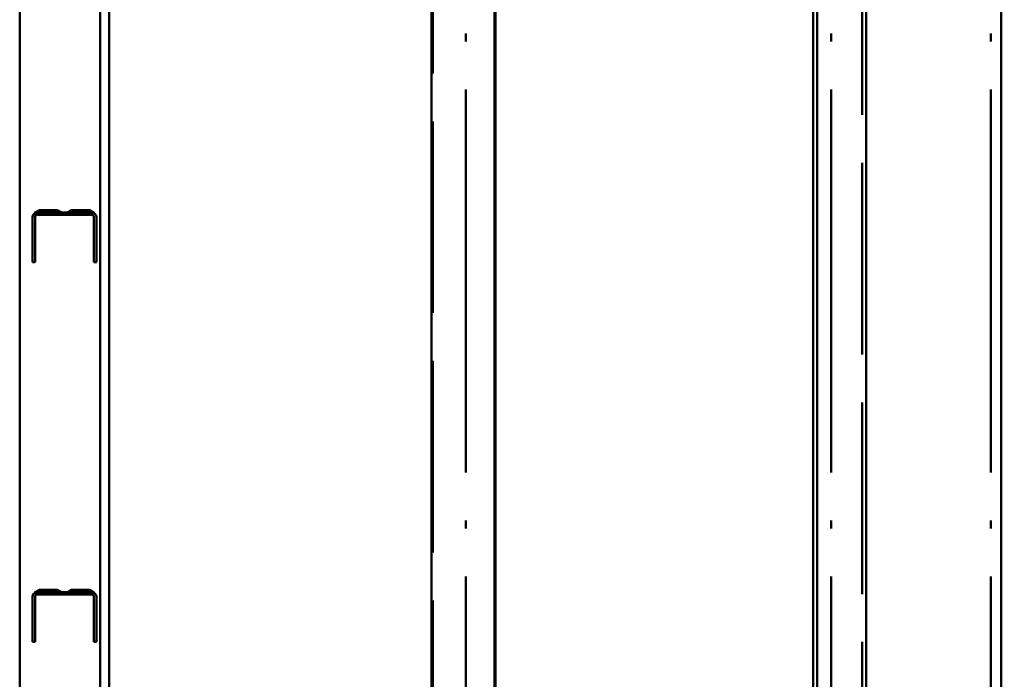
# Paper-space layout 'Layout1' of a CAD drawing. Extents: x -2 to 1033, y -36 to 596.
# Tile 57 of 256: x 287 to 302, y 229 to 239. Entities that reach past the tile are written whole.
import ezdxf

# ---------------------------------------------------------------- set-up
doc = ezdxf.new("R2010")
doc.units = 0
doc.linetypes.add('ACAD_ISO02W100', pattern=[15, 12, -3])
doc.linetypes.add('ACAD_ISO04W100', pattern=[30.5, 24, -3, 0.5, -3])
doc.layers.get('0').update_dxf_attribs({"linetype": 'CONTINUOUS'})
doc.layers.get('DEFPOINTS').update_dxf_attribs({"color": 132, "linetype": 'CONTINUOUS'})
for name, color, linetype, lineweight in [('SS_KOTY', 3, 'CONTINUOUS', 25), ('SS_ZEBRIK KOŠ', 75, 'CONTINUOUS', 50), ('SS_ZEBRIKY', 24, 'CONTINUOUS', 50)]:
    doc.layers.add(name, color=color, linetype=linetype, lineweight=lineweight)
doc.styles.add('ROMANS', font='romans.shx', dxfattribs={"width": 0.8})
doc.dimstyles.new('A-1_(2.5)_50AS', dxfattribs={"dimtxt": 2.5, "dimasz": 2, "dimexe": 1, "dimexo": 2, "dimgap": 0, "dimtad": 0, "dimdec": 1, "dimlfac": 50, "dimrnd": 1, "dimtxsty": 'ROMANS', "dimblk1": 'OBLIQUE', "dimblk2": 'OBLIQUE', "dimsah": 1, "dimcen": 2, "dimclrd": 256, "dimclre": 256, "dimclrt": 256, "dimadec": 1, "dimazin": 2, "dimtfac": 0.714286, "dimtdec": 1, "dimtmove": 0, "dimatfit": 3, "dimldrblk": 'OPEN', "dimfxl": 1, "dimtvp": 1.142857, "dimtfill": 1, "dimtolj": 1, "dimlwd": -1, "dimlwe": -1, "dimarcsym": 0})

# ---------------------------------------------------------------- blocks, each defined once
blk = doc.blocks.new('_Oblique')
at = {"color": 0, "linetype": 'ByBlock', "lineweight": -2}
blk.add_line((-0.5, -0.5), (0.5, 0.5), dxfattribs=at)
blk = doc.blocks.new('*D16')
at = {"layer": 'DEFPOINTS', "color": 0, "transparency": 16777216}
for p in [(288.614, 258.993), (288.614, 174.993), (329.957, 174.993)]:
    blk.add_point(p, dxfattribs=at)
at = {"layer": 'SS_KOTY', "transparency": 16777216}
for p, q in [((290.614, 258.993), (330.957, 258.993)), ((329.957, 258.993), (329.957, 174.993)), ((290.614, 174.993), (330.957, 174.993))]:
    blk.add_line(p, q, dxfattribs=at)
at = {"layer": 'SS_KOTY', "transparency": 16777216, "xscale": 2, "yscale": 2, "zscale": 2}
for p, rotation in [((329.957, 258.993), 90), ((329.957, 174.993), 270)]:
    blk.add_blockref('_Oblique', p, dxfattribs=dict(at, rotation=rotation))
at = {"layer": 'SS_KOTY', "transparency": 16777216, "insert": (327.1, 216.993), "char_height": 2.5, "attachment_point": 5, "rotation": 90, "style": 'ROMANS', "bg_fill": 3, "box_fill_scale": 1.1, "bg_fill_color": 256, "bg_fill_true_color": 13158600, "bg_fill_transparency": 0}
blk.add_mtext('\\A1;4200', dxfattribs=at)
blk = doc.blocks.new('_OPEN')
at = {"color": 0, "linetype": 'ByBlock'}
for p, q in [((-1, 0.1667), (0, 0)), ((0, 0), (-1, -0.1667)), ((0, 0), (-1, 0))]:
    blk.add_line(p, q, dxfattribs=at)

psp = doc.layouts.get("Layout1")

# ---------------------------------------------------------------- linework, layer by layer
at = {"layer": 'SS_ZEBRIKY', "color": 1, "linetype": 'Continuous', "ltscale": 0.25}
for p, q in [((288.0745, 112.993), (288.0745, 259.5295)), ((288.2145, 112.993), (288.2145, 259.5295)), ((286.8145, 175.693), (286.8145, 257.593))]:
    psp.add_line(p, q, dxfattribs=at)
at = {"layer": 'SS_ZEBRIKY', "color": 7, "linetype": 'ACAD_ISO04W100', "ltscale": 0.25}
psp.add_line((288.2145, 259.593), (288.2145, 112.993), dxfattribs=at)
psp.add_line((288.2145, 259.593), (288.2145, 112.993), dxfattribs=at)
at = {"layer": 'SS_ZEBRIKY', "color": 3, "linetype": 'ACAD_ISO02W100', "ltscale": 0.25}
for p, q in [((287.0239, 235.782), (287.0145, 235.747)), ((287.0495, 235.8076), (287.0239, 235.782)), ((287.0492, 235.8075), (287.0239, 235.782)), ((287.1266, 235.8528), (287.0482, 235.8128)), ((287.0482, 235.8128), (287.0492, 235.8075)), ((287.0482, 235.8128), (287.0605, 235.8128)), ((287.0492, 235.8075), (287.0605, 235.8128)), ((287.0495, 235.8076), (287.0492, 235.8075)), ((287.0845, 235.817), (287.0495, 235.8076)), ((287.0495, 235.8076), (287.0736, 235.8161)), ((287.0605, 235.8128), (287.0495, 235.8076)), ((287.1451, 235.8528), (287.0605, 235.8128)), ((287.0605, 235.8128), (287.1266, 235.8528)), ((287.0605, 235.8128), (287.0736, 235.8161)), ((287.0845, 235.777), (287.0645, 235.7694)), ((287.0667, 235.777), (287.0645, 235.7694)), ((287.1606, 235.817), (287.0667, 235.777)), ((287.1445, 235.817), (287.0667, 235.777)), ((287.0667, 235.777), (287.0845, 235.777)), ((287.0667, 235.7702), (287.0845, 235.777)), ((287.0845, 235.777), (287.0695, 235.773)), ((287.0736, 235.8161), (287.1451, 235.8528)), ((287.1266, 235.8528), (287.0736, 235.8161)), ((287.0736, 235.8161), (287.1304, 235.8452)), ((287.0845, 235.817), (287.0736, 235.8161)), ((287.0845, 235.817), (287.1955, 235.8528)), ((287.0845, 235.817), (287.1451, 235.8528)), ((287.0845, 235.817), (287.1308, 235.8444)), ((287.0845, 235.817), (287.1362, 235.8336)), ((287.555, 235.817), (287.0845, 235.817)), ((287.1606, 235.817), (287.0845, 235.777)), ((287.0845, 235.777), (287.5645, 235.777)), ((287.1266, 235.8528), (287.1445, 235.817)), ((287.1451, 235.8528), (287.1266, 235.8528)), ((287.1304, 235.8452), (287.1451, 235.8528)), ((287.1308, 235.8444), (287.1451, 235.8528)), ((287.1362, 235.8336), (287.1955, 235.8528)), ((287.1451, 235.8528), (287.1606, 235.817)), ((287.1955, 235.8528), (287.1451, 235.8528)), ((287.1466, 235.777), (287.2045, 235.817)), ((287.1606, 235.817), (287.1466, 235.777)), ((287.161, 235.817), (287.2645, 235.8528)), ((287.161, 235.817), (287.1955, 235.8528)), ((287.1618, 235.817), (287.2645, 235.8528)), ((287.1618, 235.817), (287.1955, 235.8528)), ((287.2045, 235.817), (287.1955, 235.8528)), ((287.2645, 235.8528), (287.1955, 235.8528)), ((287.2363, 235.777), (287.2045, 235.817)), ((287.2363, 235.777), (287.2645, 235.817)), ((287.2665, 235.817), (287.2645, 235.8528)), ((287.2645, 235.8528), (287.3689, 235.817)), ((287.3334, 235.8528), (287.2645, 235.8528)), ((287.2645, 235.817), (287.2645, 235.8528)), ((287.3327, 235.777), (287.2645, 235.817)), ((287.2665, 235.817), (287.3334, 235.8528)), ((287.3245, 235.817), (287.3334, 235.8528)), ((287.3327, 235.777), (287.3245, 235.817)), ((287.413, 235.777), (287.3245, 235.817)), ((287.3689, 235.817), (287.3334, 235.8528)), ((287.3707, 235.817), (287.3334, 235.8528)), ((287.3929, 235.8338), (287.3334, 235.8528)), ((287.4455, 235.817), (287.3334, 235.8528)), ((287.3839, 235.8528), (287.3334, 235.8528)), ((287.3684, 235.817), (287.3839, 235.8528)), ((287.413, 235.777), (287.3684, 235.817)), ((287.4585, 235.777), (287.3684, 235.817)), ((287.3707, 235.817), (287.3839, 235.8528)), ((287.4455, 235.817), (287.3839, 235.8528)), ((287.3982, 235.8445), (287.3839, 235.8528)), ((287.4465, 235.817), (287.3839, 235.8528)), ((287.3839, 235.8528), (287.4739, 235.817)), ((287.3839, 235.8528), (287.3993, 235.8466)), ((287.4024, 235.8528), (287.3839, 235.8528)), ((287.3845, 235.817), (287.4024, 235.8528)), ((287.4585, 235.777), (287.3845, 235.817)), ((287.4455, 235.817), (287.3929, 235.8338)), ((287.4455, 235.817), (287.3982, 235.8445)), ((287.3993, 235.8466), (287.4739, 235.817)), ((287.4465, 235.817), (287.4024, 235.8528)), ((287.4739, 235.817), (287.4024, 235.8528)), ((287.555, 235.817), (287.6374, 235.8528)), ((287.555, 235.817), (287.6338, 235.8528)), ((287.6266, 235.8528), (287.555, 235.817)), ((287.6266, 235.8528), (287.555, 235.817)), ((287.6266, 235.8528), (287.555, 235.817)), ((287.6267, 235.8526), (287.555, 235.817)), ((287.555, 235.817), (287.6275, 235.851)), ((287.555, 235.817), (287.6297, 235.8466)), ((287.555, 235.817), (287.6297, 235.8466)), ((287.5828, 235.817), (287.555, 235.817)), ((287.5645, 235.777), (287.6445, 235.817)), ((287.5645, 235.777), (287.5843, 235.777)), ((287.566, 235.817), (287.6248, 235.8517)), ((287.566, 235.817), (287.63, 235.846)), ((287.6606, 235.817), (287.5704, 235.777)), ((287.6445, 235.817), (287.5704, 235.777)), ((287.6613, 235.8528), (287.5824, 235.817)), ((287.5824, 235.817), (287.6451, 235.8528)), ((287.6446, 235.8528), (287.5824, 235.817)), ((287.6374, 235.8528), (287.5824, 235.817)), ((287.6266, 235.8528), (287.5824, 235.817)), ((287.5828, 235.817), (287.6548, 235.8528)), ((287.5828, 235.817), (287.6338, 235.8528)), ((287.6445, 235.817), (287.5828, 235.817)), ((287.5834, 235.817), (287.6955, 235.8528)), ((287.5834, 235.817), (287.6453, 235.8528)), ((287.6278, 235.8503), (287.5834, 235.817)), ((287.5834, 235.817), (287.6308, 235.8445)), ((287.5834, 235.817), (287.6308, 235.8445)), ((287.6308, 235.8444), (287.5834, 235.817)), ((287.6315, 235.843), (287.5834, 235.817)), ((287.5834, 235.817), (287.635, 235.836)), ((287.5834, 235.817), (287.6361, 235.8338)), ((287.5843, 235.777), (287.6606, 235.817)), ((287.5843, 235.777), (287.6445, 235.817)), ((287.5843, 235.777), (287.6397, 235.777)), ((287.5979, 235.817), (287.6317, 235.8426)), ((287.6373, 235.8314), (287.5979, 235.817)), ((287.616, 235.777), (287.7045, 235.817)), ((287.6606, 235.817), (287.616, 235.777)), ((287.6248, 235.8517), (287.6266, 235.8528)), ((287.6266, 235.8528), (287.6445, 235.817)), ((287.6445, 235.817), (287.6266, 235.8528)), ((287.6606, 235.817), (287.6266, 235.8528)), ((287.6338, 235.8528), (287.6266, 235.8528)), ((287.6269, 235.8528), (287.6267, 235.8526)), ((287.6269, 235.8528), (287.6445, 235.817)), ((287.6275, 235.851), (287.6312, 235.8528)), ((287.6312, 235.8528), (287.6278, 235.8503)), ((287.6297, 235.8466), (287.6299, 235.8467)), ((287.6299, 235.8467), (287.6451, 235.8528)), ((287.63, 235.846), (287.6302, 235.8461)), ((287.6302, 235.8461), (287.6451, 235.8528)), ((287.6453, 235.8528), (287.6308, 235.8444)), ((287.6308, 235.8445), (287.631, 235.8446)), ((287.631, 235.8446), (287.6451, 235.8528)), ((287.6445, 235.817), (287.6312, 235.8528)), ((287.6312, 235.8528), (287.6606, 235.817)), ((287.6496, 235.8528), (287.6315, 235.843)), ((287.6317, 235.8426), (287.6319, 235.8427)), ((287.6319, 235.8427), (287.6451, 235.8528)), ((287.6445, 235.817), (287.6338, 235.8528)), ((287.6606, 235.817), (287.6338, 235.8528)), ((287.6548, 235.8528), (287.6338, 235.8528)), ((287.635, 235.836), (287.6804, 235.8528)), ((287.6445, 235.817), (287.6374, 235.8528)), ((287.6606, 235.817), (287.6374, 235.8528)), ((287.6955, 235.8528), (287.6374, 235.8315)), ((287.6397, 235.777), (287.7045, 235.817)), ((287.6397, 235.777), (287.6606, 235.817)), ((287.6397, 235.777), (287.7198, 235.777)), ((287.6446, 235.8528), (287.6445, 235.817)), ((287.6606, 235.817), (287.6445, 235.817)), ((287.6446, 235.8528), (287.6606, 235.817)), ((287.6583, 235.817), (287.6451, 235.8528)), ((287.6606, 235.817), (287.6451, 235.8528)), ((287.6606, 235.817), (287.6453, 235.8528)), ((287.7045, 235.817), (287.6453, 235.8528)), ((287.6473, 235.817), (287.6955, 235.8528)), ((287.6606, 235.817), (287.6496, 235.8528)), ((287.6588, 235.817), (287.6548, 235.8528)), ((287.6606, 235.817), (287.6548, 235.8528)), ((287.7045, 235.817), (287.6548, 235.8528)), ((287.6873, 235.8528), (287.6548, 235.8528)), ((287.6583, 235.817), (287.7386, 235.8528)), ((287.6583, 235.817), (287.6963, 235.8528)), ((287.6583, 235.817), (287.6955, 235.8528)), ((287.6583, 235.817), (287.6946, 235.8528)), ((287.6583, 235.817), (287.6613, 235.8528)), ((287.6588, 235.817), (287.7279, 235.8528)), ((287.6588, 235.817), (287.6873, 235.8528)), ((287.7645, 235.8528), (287.6601, 235.817)), ((287.6601, 235.817), (287.7201, 235.8528)), ((287.6601, 235.817), (287.6957, 235.8528)), ((287.6601, 235.817), (287.6955, 235.8528)), ((287.6601, 235.817), (287.6804, 235.8528)), ((287.6946, 235.8528), (287.6606, 235.817)), ((287.6606, 235.817), (287.6804, 235.8528)), ((287.6606, 235.817), (287.6613, 235.8528)), ((287.7045, 235.817), (287.6606, 235.817)), ((287.6613, 235.8528), (287.7045, 235.817)), ((287.7045, 235.817), (287.6804, 235.8528)), ((287.7045, 235.817), (287.6873, 235.8528)), ((287.7279, 235.8528), (287.6873, 235.8528)), ((287.7045, 235.817), (287.6946, 235.8528)), ((287.7045, 235.817), (287.6955, 235.8528)), ((287.709, 235.817), (287.6955, 235.8528)), ((287.7624, 235.817), (287.6955, 235.8528)), ((287.7045, 235.817), (287.6957, 235.8528)), ((287.7645, 235.817), (287.6957, 235.8528)), ((287.7045, 235.817), (287.6963, 235.8528)), ((287.6963, 235.777), (287.7645, 235.817)), ((287.6963, 235.777), (287.7045, 235.817)), ((287.7045, 235.817), (287.7631, 235.8528)), ((287.7045, 235.817), (287.7386, 235.8528)), ((287.7045, 235.817), (287.7279, 235.8528)), ((287.7045, 235.817), (287.7201, 235.8528)), ((287.7198, 235.777), (287.7045, 235.817)), ((287.7645, 235.817), (287.7045, 235.817)), ((287.7645, 235.8528), (287.709, 235.817)), ((287.7198, 235.777), (287.7645, 235.817)), ((287.7198, 235.777), (287.8087, 235.777)), ((287.7645, 235.817), (287.7201, 235.8528)), ((287.7628, 235.817), (287.7279, 235.8528)), ((287.7645, 235.817), (287.7279, 235.8528)), ((287.7724, 235.8528), (287.7279, 235.8528)), ((287.7624, 235.817), (287.7386, 235.8528)), ((287.7645, 235.817), (287.7386, 235.8528)), ((287.7836, 235.8528), (287.7624, 235.817)), ((287.7624, 235.817), (287.7645, 235.8528)), ((287.7624, 235.817), (287.7631, 235.8528)), ((287.7628, 235.817), (287.816, 235.8528)), ((287.7628, 235.817), (287.7724, 235.8528)), ((287.7645, 235.817), (287.7631, 235.8528)), ((287.7765, 235.817), (287.7645, 235.8528)), ((287.8427, 235.817), (287.7645, 235.8528)), ((287.8671, 235.817), (287.7645, 235.8528)), ((287.868, 235.817), (287.7645, 235.8528)), ((287.7645, 235.817), (287.8326, 235.8528)), ((287.7645, 235.817), (287.8321, 235.8528)), ((287.7645, 235.817), (287.816, 235.8528)), ((287.7645, 235.817), (287.7836, 235.8528)), ((287.7645, 235.817), (287.7724, 235.8528)), ((287.7645, 235.817), (287.7645, 235.8528)), ((287.7927, 235.777), (287.7645, 235.817)), ((287.8087, 235.777), (287.7645, 235.817)), ((287.8245, 235.817), (287.7645, 235.817)), ((287.816, 235.8528), (287.7724, 235.8528)), ((287.7836, 235.8528), (287.8245, 235.817)), ((287.8671, 235.817), (287.7836, 235.8528)), ((287.7927, 235.777), (287.8245, 235.817)), ((287.8087, 235.777), (287.8245, 235.817)), ((287.8087, 235.777), (287.8889, 235.777)), ((287.8245, 235.817), (287.816, 235.8528)), ((287.8673, 235.817), (287.816, 235.8528)), ((287.8542, 235.8528), (287.816, 235.8528)), ((287.8245, 235.817), (287.883, 235.8528)), ((287.8245, 235.817), (287.8629, 235.8528)), ((287.8245, 235.817), (287.8542, 235.8528)), ((287.8245, 235.817), (287.8334, 235.8528)), ((287.8245, 235.817), (287.8326, 235.8528)), ((287.8245, 235.817), (287.8321, 235.8528)), ((287.8245, 235.817), (287.8266, 235.8528)), ((287.8824, 235.777), (287.8245, 235.817)), ((287.8889, 235.777), (287.8245, 235.817)), ((287.8684, 235.817), (287.8245, 235.817)), ((287.8671, 235.817), (287.8266, 235.8528)), ((287.8671, 235.817), (287.8321, 235.8528)), ((287.868, 235.817), (287.8326, 235.8528)), ((287.8427, 235.817), (287.8334, 235.8528)), ((287.8671, 235.817), (287.8334, 235.8528)), ((287.868, 235.817), (287.8334, 235.8528)), ((287.8878, 235.8239), (287.8334, 235.8528)), ((287.9445, 235.817), (287.8334, 235.8528)), ((287.8924, 235.8338), (287.8334, 235.8528)), ((287.8673, 235.817), (287.8542, 235.8528)), ((287.8684, 235.817), (287.8542, 235.8528)), ((287.9445, 235.817), (287.8542, 235.8528)), ((287.883, 235.8528), (287.8542, 235.8528)), ((287.8671, 235.817), (287.8629, 235.8528)), ((287.8629, 235.8528), (287.8684, 235.817)), ((287.9445, 235.817), (287.8629, 235.8528)), ((287.8684, 235.817), (287.9014, 235.8528)), ((287.8994, 235.8528), (287.8684, 235.817)), ((287.8974, 235.8528), (287.8684, 235.817)), ((287.8684, 235.817), (287.8888, 235.8528)), ((287.8684, 235.817), (287.8839, 235.8528)), ((287.8684, 235.817), (287.883, 235.8528)), ((287.8824, 235.777), (287.8684, 235.817)), ((287.8684, 235.817), (287.8889, 235.777)), ((287.9445, 235.777), (287.8684, 235.817)), ((287.9555, 235.777), (287.8684, 235.817)), ((287.9622, 235.777), (287.8684, 235.817)), ((287.8845, 235.817), (287.8684, 235.817)), ((287.898, 235.844), (287.883, 235.8528)), ((287.9445, 235.817), (287.883, 235.8528)), ((287.883, 235.8528), (287.9554, 235.8161)), ((287.8985, 235.8449), (287.883, 235.8528)), ((287.8987, 235.8454), (287.883, 235.8528)), ((287.8974, 235.8528), (287.883, 235.8528)), ((287.8839, 235.8528), (287.8926, 235.8342)), ((287.8976, 235.8447), (287.8839, 235.8528)), ((287.9554, 235.8161), (287.8839, 235.8528)), ((287.898, 235.8456), (287.8839, 235.8528)), ((287.8839, 235.8528), (287.8982, 235.846)), ((287.8984, 235.8465), (287.8839, 235.8528)), ((287.8845, 235.817), (287.9024, 235.8528)), ((287.8845, 235.817), (287.9014, 235.8528)), ((287.8845, 235.817), (287.8994, 235.8528)), ((287.8974, 235.8528), (287.8845, 235.817)), ((287.8845, 235.817), (287.9022, 235.8524)), ((287.8845, 235.817), (287.9555, 235.777)), ((287.9622, 235.777), (287.8845, 235.817)), ((287.8845, 235.817), (287.9645, 235.777)), ((287.9445, 235.817), (287.8845, 235.817)), ((287.9008, 235.817), (287.8879, 235.8238)), ((287.9445, 235.817), (287.8888, 235.8528)), ((287.9554, 235.8161), (287.8888, 235.8528)), ((287.8889, 235.777), (287.9445, 235.777)), ((287.8928, 235.8336), (287.8924, 235.8338)), ((287.8926, 235.8342), (287.8929, 235.8338)), ((287.9445, 235.817), (287.8928, 235.8336)), ((287.8929, 235.8338), (287.9008, 235.817)), ((287.9012, 235.8504), (287.8974, 235.8528)), ((287.9554, 235.8161), (287.8974, 235.8528)), ((287.9013, 235.8506), (287.8974, 235.8528)), ((287.8974, 235.8528), (287.9684, 235.8128)), ((287.8974, 235.8528), (287.9761, 235.8128)), ((287.8974, 235.8528), (287.9014, 235.8509)), ((287.8974, 235.8528), (287.9808, 235.8128)), ((287.9024, 235.8528), (287.8974, 235.8528)), ((287.8982, 235.8444), (287.8976, 235.8447)), ((287.9445, 235.817), (287.8976, 235.8447)), ((287.8986, 235.8452), (287.898, 235.8456)), ((287.9445, 235.817), (287.898, 235.844)), ((287.8982, 235.846), (287.8988, 235.8457)), ((287.9445, 235.817), (287.8982, 235.8444)), ((287.8991, 235.8462), (287.8984, 235.8465)), ((287.9554, 235.8161), (287.8985, 235.8449)), ((287.9554, 235.8161), (287.8986, 235.8452)), ((287.9684, 235.8128), (287.8987, 235.8454)), ((287.8988, 235.8457), (287.9684, 235.8128)), ((287.9761, 235.8128), (287.8991, 235.8462)), ((287.9017, 235.8514), (287.8994, 235.8528)), ((287.8994, 235.8528), (287.9018, 235.8516)), ((287.9554, 235.8161), (287.9012, 235.8504)), ((287.9684, 235.8128), (287.9013, 235.8506)), ((287.9554, 235.8161), (287.9014, 235.8528)), ((287.9684, 235.8128), (287.9014, 235.8528)), ((287.9014, 235.8528), (287.9808, 235.8128)), ((287.9022, 235.8524), (287.9014, 235.8528)), ((287.9684, 235.8128), (287.9017, 235.8514)), ((287.9018, 235.8516), (287.9808, 235.8128)), ((287.9022, 235.8524), (287.9024, 235.8528)), ((287.9808, 235.8128), (287.9022, 235.8524)), ((287.9554, 235.8161), (287.9024, 235.8528)), ((287.9684, 235.8128), (287.9024, 235.8528)), ((287.9072, 235.8498), (287.9024, 235.8528)), ((287.9152, 235.8458), (287.9024, 235.8528)), ((287.9808, 235.8128), (287.9024, 235.8528)), ((287.9824, 235.8128), (287.9024, 235.8528)), ((287.9684, 235.8128), (287.9072, 235.8498)), ((287.9761, 235.8128), (287.9152, 235.8458)), ((287.9445, 235.817), (287.9554, 235.8161)), ((287.9445, 235.777), (287.9645, 235.7694)), ((287.9445, 235.777), (287.9555, 235.777)), ((287.9554, 235.8161), (287.9684, 235.8128)), ((287.9645, 235.7694), (287.9555, 235.777)), ((287.9555, 235.777), (287.9622, 235.777)), ((287.9645, 235.7694), (287.9622, 235.777)), ((287.9622, 235.777), (287.9645, 235.777)), ((287.9645, 235.777), (287.9645, 235.7694)), ((287.9684, 235.8128), (287.9797, 235.8075)), ((287.9684, 235.8128), (287.9761, 235.8128)), ((287.9797, 235.8075), (287.9761, 235.8128)), ((287.9761, 235.8128), (287.9808, 235.8128)), ((287.9797, 235.8075), (287.9824, 235.8128)), ((287.9797, 235.8075), (287.9808, 235.8128)), ((287.9982, 235.7918), (287.9797, 235.8075)), ((287.9808, 235.8128), (287.9824, 235.8128)), ((288.0103, 235.7709), (287.9982, 235.7918)), ((287.0145, 235.747), (287.0145, 235.037)), ((287.0545, 235.747), (287.0585, 235.762)), ((287.0545, 235.037), (287.0545, 235.747)), ((287.0585, 235.762), (287.0695, 235.773)), ((287.0585, 235.762), (287.0667, 235.7702)), ((287.0645, 235.7694), (287.0585, 235.762)), ((287.0695, 235.773), (287.0645, 235.7694)), ((287.0645, 235.7694), (287.0667, 235.7702)), ((287.0667, 235.7702), (287.0695, 235.773)), ((287.9645, 235.7694), (287.9699, 235.7629)), ((287.9699, 235.7629), (287.9733, 235.7553)), ((287.9733, 235.7553), (287.9745, 235.747)), ((287.9745, 235.747), (287.9745, 235.037)), ((288.0145, 235.747), (288.0103, 235.7709)), ((288.0145, 235.037), (288.0145, 235.747)), ((287.0145, 235.037), (287.0545, 235.037)), ((287.9745, 235.037), (288.0145, 235.037)), ((287.0239, 229.838), (287.0145, 229.803)), ((287.0145, 229.803), (287.0145, 229.093)), ((287.0495, 229.8636), (287.0239, 229.838)), ((287.0492, 229.8635), (287.0239, 229.838)), ((287.1266, 229.9088), (287.0482, 229.8688)), ((287.0482, 229.8688), (287.0492, 229.8635)), ((287.0482, 229.8688), (287.0605, 229.8688)), ((287.0492, 229.8635), (287.0605, 229.8688)), ((287.0495, 229.8636), (287.0492, 229.8635)), ((287.0845, 229.873), (287.0495, 229.8636)), ((287.0495, 229.8636), (287.0736, 229.8721)), ((287.0605, 229.8688), (287.0495, 229.8636)), ((287.0545, 229.803), (287.0585, 229.818)), ((287.0545, 229.093), (287.0545, 229.803)), ((287.0585, 229.818), (287.0695, 229.829)), ((287.0585, 229.818), (287.0667, 229.8262)), ((287.0645, 229.8254), (287.0585, 229.818)), ((287.1451, 229.9088), (287.0605, 229.8688)), ((287.0605, 229.8688), (287.1266, 229.9088)), ((287.0605, 229.8688), (287.0736, 229.8721)), ((287.0845, 229.833), (287.0645, 229.8254)), ((287.0667, 229.833), (287.0645, 229.8254)), ((287.0695, 229.829), (287.0645, 229.8254)), ((287.0645, 229.8254), (287.0667, 229.8262)), ((287.1606, 229.873), (287.0667, 229.833)), ((287.1445, 229.873), (287.0667, 229.833)), ((287.0667, 229.833), (287.0845, 229.833)), ((287.0667, 229.8262), (287.0845, 229.833)), ((287.0667, 229.8262), (287.0695, 229.829)), ((287.0845, 229.833), (287.0695, 229.829)), ((287.0736, 229.8721), (287.1451, 229.9088)), ((287.1266, 229.9088), (287.0736, 229.8721)), ((287.0736, 229.8721), (287.1304, 229.9012)), ((287.0845, 229.873), (287.0736, 229.8721)), ((287.0845, 229.873), (287.1955, 229.9088)), ((287.0845, 229.873), (287.1451, 229.9088)), ((287.0845, 229.873), (287.1308, 229.9004)), ((287.0845, 229.873), (287.1362, 229.8896)), ((287.555, 229.873), (287.0845, 229.873)), ((287.1606, 229.873), (287.0845, 229.833)), ((287.0845, 229.833), (287.5645, 229.833)), ((287.1266, 229.9088), (287.1445, 229.873)), ((287.1451, 229.9088), (287.1266, 229.9088)), ((287.1304, 229.9012), (287.1451, 229.9088)), ((287.1308, 229.9004), (287.1451, 229.9088)), ((287.1362, 229.8896), (287.1955, 229.9088)), ((287.1451, 229.9088), (287.1606, 229.873)), ((287.1955, 229.9088), (287.1451, 229.9088)), ((287.1466, 229.833), (287.2045, 229.873)), ((287.1606, 229.873), (287.1466, 229.833)), ((287.161, 229.873), (287.2645, 229.9088)), ((287.161, 229.873), (287.1955, 229.9088)), ((287.1618, 229.873), (287.2645, 229.9088)), ((287.1618, 229.873), (287.1955, 229.9088)), ((287.2045, 229.873), (287.1955, 229.9088)), ((287.2645, 229.9088), (287.1955, 229.9088)), ((287.2363, 229.833), (287.2045, 229.873)), ((287.2363, 229.833), (287.2645, 229.873)), ((287.2665, 229.873), (287.2645, 229.9088)), ((287.2645, 229.9088), (287.3689, 229.873)), ((287.3334, 229.9088), (287.2645, 229.9088)), ((287.2645, 229.873), (287.2645, 229.9088)), ((287.3327, 229.833), (287.2645, 229.873)), ((287.2665, 229.873), (287.3334, 229.9088)), ((287.3245, 229.873), (287.3334, 229.9088)), ((287.3327, 229.833), (287.3245, 229.873)), ((287.413, 229.833), (287.3245, 229.873)), ((287.3689, 229.873), (287.3334, 229.9088)), ((287.3707, 229.873), (287.3334, 229.9088)), ((287.3929, 229.8898), (287.3334, 229.9088)), ((287.4455, 229.873), (287.3334, 229.9088)), ((287.3839, 229.9088), (287.3334, 229.9088)), ((287.3684, 229.873), (287.3839, 229.9088)), ((287.413, 229.833), (287.3684, 229.873)), ((287.4585, 229.833), (287.3684, 229.873)), ((287.3707, 229.873), (287.3839, 229.9088)), ((287.4455, 229.873), (287.3839, 229.9088)), ((287.3982, 229.9005), (287.3839, 229.9088)), ((287.4465, 229.873), (287.3839, 229.9088)), ((287.3839, 229.9088), (287.4739, 229.873)), ((287.3839, 229.9088), (287.3993, 229.9026)), ((287.4024, 229.9088), (287.3839, 229.9088)), ((287.3845, 229.873), (287.4024, 229.9088)), ((287.4585, 229.833), (287.3845, 229.873)), ((287.4455, 229.873), (287.3929, 229.8898)), ((287.4455, 229.873), (287.3982, 229.9005)), ((287.4465, 229.873), (287.4024, 229.9088)), ((287.4739, 229.873), (287.4024, 229.9088)), ((287.555, 229.873), (287.6374, 229.9088)), ((287.555, 229.873), (287.6338, 229.9088)), ((287.6266, 229.9088), (287.555, 229.873)), ((287.6266, 229.9088), (287.555, 229.873)), ((287.6266, 229.9088), (287.555, 229.873)), ((287.6267, 229.9086), (287.555, 229.873)), ((287.555, 229.873), (287.6275, 229.907)), ((287.555, 229.873), (287.6297, 229.9026)), ((287.555, 229.873), (287.6297, 229.9026)), ((287.5828, 229.873), (287.555, 229.873)), ((287.5645, 229.833), (287.6445, 229.873)), ((287.5645, 229.833), (287.5843, 229.833)), ((287.566, 229.873), (287.6248, 229.9077)), ((287.566, 229.873), (287.63, 229.902)), ((287.6606, 229.873), (287.5704, 229.833)), ((287.6445, 229.873), (287.5704, 229.833)), ((287.6613, 229.9088), (287.5824, 229.873)), ((287.5824, 229.873), (287.6451, 229.9088)), ((287.6446, 229.9088), (287.5824, 229.873)), ((287.6374, 229.9088), (287.5824, 229.873)), ((287.6266, 229.9088), (287.5824, 229.873)), ((287.5828, 229.873), (287.6548, 229.9088)), ((287.5828, 229.873), (287.6338, 229.9088)), ((287.6445, 229.873), (287.5828, 229.873)), ((287.5834, 229.873), (287.6955, 229.9088)), ((287.5834, 229.873), (287.6453, 229.9088)), ((287.6278, 229.9063), (287.5834, 229.873)), ((287.5834, 229.873), (287.6308, 229.9005)), ((287.5834, 229.873), (287.6308, 229.9005)), ((287.6308, 229.9004), (287.5834, 229.873)), ((287.6315, 229.899), (287.5834, 229.873)), ((287.5834, 229.873), (287.635, 229.892)), ((287.5834, 229.873), (287.6361, 229.8898)), ((287.5843, 229.833), (287.6606, 229.873)), ((287.5843, 229.833), (287.6445, 229.873)), ((287.5843, 229.833), (287.6397, 229.833)), ((287.5979, 229.873), (287.6317, 229.8986)), ((287.6373, 229.8874), (287.5979, 229.873)), ((287.616, 229.833), (287.7045, 229.873)), ((287.6606, 229.873), (287.616, 229.833)), ((287.6248, 229.9077), (287.6266, 229.9088)), ((287.6445, 229.873), (287.6266, 229.9088)), ((287.6606, 229.873), (287.6266, 229.9088)), ((287.6338, 229.9088), (287.6266, 229.9088)), ((287.6269, 229.9088), (287.6267, 229.9086)), ((287.6269, 229.9088), (287.6445, 229.873)), ((287.6275, 229.907), (287.6312, 229.9088)), ((287.6312, 229.9088), (287.6278, 229.9063)), ((287.6297, 229.9026), (287.6299, 229.9027)), ((287.6299, 229.9027), (287.6451, 229.9088)), ((287.63, 229.902), (287.6302, 229.9021)), ((287.6302, 229.9021), (287.6451, 229.9088)), ((287.6453, 229.9088), (287.6308, 229.9004)), ((287.6308, 229.9005), (287.631, 229.9006)), ((287.631, 229.9006), (287.6451, 229.9088)), ((287.6445, 229.873), (287.6312, 229.9088)), ((287.6312, 229.9088), (287.6606, 229.873)), ((287.6496, 229.9088), (287.6315, 229.899)), ((287.6317, 229.8986), (287.6319, 229.8987)), ((287.6319, 229.8987), (287.6451, 229.9088)), ((287.6445, 229.873), (287.6338, 229.9088)), ((287.6606, 229.873), (287.6338, 229.9088)), ((287.6548, 229.9088), (287.6338, 229.9088)), ((287.635, 229.892), (287.6804, 229.9088)), ((287.6445, 229.873), (287.6374, 229.9088)), ((287.6606, 229.873), (287.6374, 229.9088)), ((287.6955, 229.9088), (287.6374, 229.8875)), ((287.6397, 229.833), (287.7045, 229.873)), ((287.6397, 229.833), (287.6606, 229.873)), ((287.6397, 229.833), (287.7198, 229.833)), ((287.6446, 229.9088), (287.6445, 229.873)), ((287.6606, 229.873), (287.6445, 229.873)), ((287.6446, 229.9088), (287.6606, 229.873)), ((287.6583, 229.873), (287.6451, 229.9088)), ((287.6606, 229.873), (287.6451, 229.9088)), ((287.6606, 229.873), (287.6453, 229.9088)), ((287.7045, 229.873), (287.6453, 229.9088)), ((287.6473, 229.873), (287.6955, 229.9088)), ((287.6606, 229.873), (287.6496, 229.9088)), ((287.6588, 229.873), (287.6548, 229.9088)), ((287.6606, 229.873), (287.6548, 229.9088)), ((287.7045, 229.873), (287.6548, 229.9088)), ((287.6873, 229.9088), (287.6548, 229.9088)), ((287.6583, 229.873), (287.7386, 229.9088)), ((287.6583, 229.873), (287.6963, 229.9088)), ((287.6583, 229.873), (287.6955, 229.9088)), ((287.6583, 229.873), (287.6946, 229.9088)), ((287.6583, 229.873), (287.6613, 229.9088)), ((287.6588, 229.873), (287.7279, 229.9088)), ((287.6588, 229.873), (287.6873, 229.9088)), ((287.7645, 229.9088), (287.6601, 229.873)), ((287.6601, 229.873), (287.7201, 229.9088)), ((287.6601, 229.873), (287.6957, 229.9088)), ((287.6601, 229.873), (287.6955, 229.9088)), ((287.6601, 229.873), (287.6804, 229.9088)), ((287.6946, 229.9088), (287.6606, 229.873)), ((287.6606, 229.873), (287.6804, 229.9088)), ((287.6606, 229.873), (287.6613, 229.9088)), ((287.7045, 229.873), (287.6606, 229.873)), ((287.6613, 229.9088), (287.7045, 229.873)), ((287.7045, 229.873), (287.6804, 229.9088)), ((287.7045, 229.873), (287.6873, 229.9088)), ((287.7279, 229.9088), (287.6873, 229.9088)), ((287.7045, 229.873), (287.6946, 229.9088)), ((287.7045, 229.873), (287.6955, 229.9088)), ((287.709, 229.873), (287.6955, 229.9088)), ((287.7624, 229.873), (287.6955, 229.9088)), ((287.7045, 229.873), (287.6957, 229.9088)), ((287.7645, 229.873), (287.6957, 229.9088)), ((287.7045, 229.873), (287.6963, 229.9088)), ((287.6963, 229.833), (287.7645, 229.873)), ((287.6963, 229.833), (287.7045, 229.873)), ((287.7045, 229.873), (287.7631, 229.9088)), ((287.7045, 229.873), (287.7386, 229.9088)), ((287.7045, 229.873), (287.7279, 229.9088)), ((287.7045, 229.873), (287.7201, 229.9088)), ((287.7198, 229.833), (287.7045, 229.873)), ((287.7645, 229.873), (287.7045, 229.873)), ((287.7645, 229.9088), (287.709, 229.873)), ((287.7198, 229.833), (287.7645, 229.873)), ((287.7198, 229.833), (287.8087, 229.833)), ((287.7645, 229.873), (287.7201, 229.9088)), ((287.7628, 229.873), (287.7279, 229.9088)), ((287.7645, 229.873), (287.7279, 229.9088)), ((287.7724, 229.9088), (287.7279, 229.9088)), ((287.7624, 229.873), (287.7386, 229.9088)), ((287.7645, 229.873), (287.7386, 229.9088)), ((287.7836, 229.9088), (287.7624, 229.873)), ((287.7624, 229.873), (287.7645, 229.9088)), ((287.7624, 229.873), (287.7631, 229.9088)), ((287.7628, 229.873), (287.816, 229.9088)), ((287.7628, 229.873), (287.7724, 229.9088)), ((287.7645, 229.873), (287.7631, 229.9088)), ((287.7765, 229.873), (287.7645, 229.9088)), ((287.8427, 229.873), (287.7645, 229.9088)), ((287.8671, 229.873), (287.7645, 229.9088)), ((287.868, 229.873), (287.7645, 229.9088)), ((287.7645, 229.873), (287.8326, 229.9088)), ((287.7645, 229.873), (287.8321, 229.9088)), ((287.7645, 229.873), (287.816, 229.9088)), ((287.7645, 229.873), (287.7836, 229.9088)), ((287.7645, 229.873), (287.7724, 229.9088)), ((287.7645, 229.873), (287.7645, 229.9088)), ((287.7927, 229.833), (287.7645, 229.873)), ((287.8087, 229.833), (287.7645, 229.873)), ((287.8245, 229.873), (287.7645, 229.873)), ((287.816, 229.9088), (287.7724, 229.9088)), ((287.7836, 229.9088), (287.8245, 229.873)), ((287.8671, 229.873), (287.7836, 229.9088)), ((287.7927, 229.833), (287.8245, 229.873)), ((287.8087, 229.833), (287.8245, 229.873)), ((287.8087, 229.833), (287.8889, 229.833)), ((287.8245, 229.873), (287.816, 229.9088)), ((287.8673, 229.873), (287.816, 229.9088)), ((287.8542, 229.9088), (287.816, 229.9088)), ((287.8245, 229.873), (287.883, 229.9088)), ((287.8245, 229.873), (287.8629, 229.9088)), ((287.8245, 229.873), (287.8542, 229.9088)), ((287.8245, 229.873), (287.8334, 229.9088)), ((287.8245, 229.873), (287.8326, 229.9088)), ((287.8245, 229.873), (287.8321, 229.9088)), ((287.8245, 229.873), (287.8266, 229.9088)), ((287.8824, 229.833), (287.8245, 229.873)), ((287.8889, 229.833), (287.8245, 229.873)), ((287.8684, 229.873), (287.8245, 229.873)), ((287.8671, 229.873), (287.8266, 229.9088)), ((287.8671, 229.873), (287.8321, 229.9088)), ((287.868, 229.873), (287.8326, 229.9088)), ((287.8427, 229.873), (287.8334, 229.9088)), ((287.8671, 229.873), (287.8334, 229.9088)), ((287.868, 229.873), (287.8334, 229.9088)), ((287.8878, 229.8799), (287.8334, 229.9088)), ((287.8924, 229.8898), (287.8334, 229.9088)), ((287.9445, 229.873), (287.8334, 229.9088)), ((287.8673, 229.873), (287.8542, 229.9088)), ((287.8684, 229.873), (287.8542, 229.9088)), ((287.9445, 229.873), (287.8542, 229.9088)), ((287.883, 229.9088), (287.8542, 229.9088)), ((287.8671, 229.873), (287.8629, 229.9088)), ((287.8629, 229.9088), (287.8684, 229.873)), ((287.9445, 229.873), (287.8629, 229.9088)), ((287.8684, 229.873), (287.9014, 229.9088)), ((287.8994, 229.9088), (287.8684, 229.873)), ((287.8974, 229.9088), (287.8684, 229.873)), ((287.8684, 229.873), (287.8888, 229.9088)), ((287.8684, 229.873), (287.8839, 229.9088)), ((287.8684, 229.873), (287.883, 229.9088)), ((287.8824, 229.833), (287.8684, 229.873)), ((287.8684, 229.873), (287.8889, 229.833)), ((287.9445, 229.833), (287.8684, 229.873)), ((287.9555, 229.833), (287.8684, 229.873)), ((287.9622, 229.833), (287.8684, 229.873)), ((287.8845, 229.873), (287.8684, 229.873)), ((287.9445, 229.873), (287.883, 229.9088)), ((287.898, 229.9), (287.883, 229.9088)), ((287.883, 229.9088), (287.9554, 229.8721)), ((287.8985, 229.9009), (287.883, 229.9088)), ((287.8987, 229.9014), (287.883, 229.9088)), ((287.8974, 229.9088), (287.883, 229.9088)), ((287.8839, 229.9088), (287.8926, 229.8902)), ((287.8976, 229.9007), (287.8839, 229.9088)), ((287.9445, 229.873), (287.8839, 229.9088)), ((287.9554, 229.8721), (287.8839, 229.9088)), ((287.898, 229.9016), (287.8839, 229.9088)), ((287.8839, 229.9088), (287.8982, 229.902)), ((287.8984, 229.9025), (287.8839, 229.9088)), ((287.8845, 229.873), (287.9024, 229.9088)), ((287.8845, 229.873), (287.9014, 229.9088)), ((287.8845, 229.873), (287.8994, 229.9088)), ((287.8974, 229.9088), (287.8845, 229.873)), ((287.8845, 229.873), (287.9022, 229.9084)), ((287.8845, 229.873), (287.9555, 229.833)), ((287.9622, 229.833), (287.8845, 229.873)), ((287.8845, 229.873), (287.9645, 229.833)), ((287.9445, 229.873), (287.8845, 229.873)), ((287.9008, 229.873), (287.8879, 229.8798)), ((287.9445, 229.873), (287.8888, 229.9088)), ((287.9554, 229.8721), (287.8888, 229.9088)), ((287.8889, 229.833), (287.9445, 229.833)), ((287.8928, 229.8896), (287.8924, 229.8898)), ((287.8926, 229.8902), (287.8929, 229.8898)), ((287.9445, 229.873), (287.8928, 229.8896)), ((287.8929, 229.8898), (287.9008, 229.873)), ((287.9012, 229.9064), (287.8974, 229.9088)), ((287.9554, 229.8721), (287.8974, 229.9088)), ((287.9013, 229.9066), (287.8974, 229.9088)), ((287.8974, 229.9088), (287.9684, 229.8688)), ((287.8974, 229.9088), (287.9761, 229.8688)), ((287.8974, 229.9088), (287.9014, 229.9069)), ((287.8974, 229.9088), (287.9808, 229.8688)), ((287.9024, 229.9088), (287.8974, 229.9088)), ((287.8982, 229.9004), (287.8976, 229.9007)), ((287.8986, 229.9012), (287.898, 229.9016)), ((287.9445, 229.873), (287.898, 229.9)), ((287.8982, 229.902), (287.8988, 229.9017)), ((287.9445, 229.873), (287.8982, 229.9004)), ((287.8991, 229.9022), (287.8984, 229.9025)), ((287.9554, 229.8721), (287.8985, 229.9009)), ((287.9554, 229.8721), (287.8986, 229.9012)), ((287.9684, 229.8688), (287.8987, 229.9014)), ((287.8988, 229.9017), (287.9684, 229.8688)), ((287.9761, 229.8688), (287.8991, 229.9022)), ((287.9017, 229.9074), (287.8994, 229.9088)), ((287.8994, 229.9088), (287.9018, 229.9076)), ((287.9554, 229.8721), (287.9012, 229.9064)), ((287.9684, 229.8688), (287.9013, 229.9066)), ((287.9554, 229.8721), (287.9014, 229.9088)), ((287.9684, 229.8688), (287.9014, 229.9088)), ((287.9014, 229.9088), (287.9808, 229.8688)), ((287.9022, 229.9084), (287.9014, 229.9088)), ((287.9684, 229.8688), (287.9017, 229.9074)), ((287.9018, 229.9076), (287.9808, 229.8688)), ((287.9022, 229.9084), (287.9024, 229.9088)), ((287.9808, 229.8688), (287.9022, 229.9084)), ((287.9554, 229.8721), (287.9024, 229.9088)), ((287.9684, 229.8688), (287.9024, 229.9088)), ((287.9072, 229.9058), (287.9024, 229.9088)), ((287.9152, 229.9018), (287.9024, 229.9088)), ((287.9808, 229.8688), (287.9024, 229.9088)), ((287.9824, 229.8688), (287.9024, 229.9088)), ((287.9684, 229.8688), (287.9072, 229.9058)), ((287.9761, 229.8688), (287.9152, 229.9018)), ((287.9445, 229.873), (287.9554, 229.8721)), ((287.9445, 229.833), (287.9645, 229.8254)), ((287.9445, 229.833), (287.9555, 229.833)), ((287.9554, 229.8721), (287.9684, 229.8688)), ((287.9645, 229.8254), (287.9555, 229.833)), ((287.9555, 229.833), (287.9622, 229.833)), ((287.9645, 229.8254), (287.9622, 229.833)), ((287.9622, 229.833), (287.9645, 229.833)), ((287.9645, 229.833), (287.9645, 229.8254)), ((287.9645, 229.8254), (287.9699, 229.8189)), ((287.9684, 229.8688), (287.9797, 229.8635)), ((287.9684, 229.8688), (287.9761, 229.8688)), ((287.9699, 229.8189), (287.9733, 229.8113)), ((287.9733, 229.8113), (287.9745, 229.803)), ((287.9745, 229.803), (287.9745, 229.093)), ((287.9797, 229.8635), (287.9761, 229.8688)), ((287.9761, 229.8688), (287.9808, 229.8688)), ((287.9797, 229.8635), (287.9824, 229.8688)), ((287.9797, 229.8635), (287.9808, 229.8688)), ((287.9982, 229.8478), (287.9797, 229.8635)), ((287.9808, 229.8688), (287.9824, 229.8688)), ((288.0103, 229.8269), (287.9982, 229.8478)), ((288.0145, 229.803), (288.0103, 229.8269)), ((288.0145, 229.093), (288.0145, 229.803)), ((287.0145, 229.093), (287.0545, 229.093)), ((287.9745, 229.093), (288.0145, 229.093))]:
    psp.add_line(p, q, dxfattribs=at)

# ---------------------------------------------------------------- dimensions: what is measured, and where the dimension line sits
at = {"layer": 'SS_KOTY'}
dim = psp.add_linear_dim(base=(329.9571, 174.993), p1=(288.6145, 258.993), p2=(288.6145, 174.993), angle=90, dimstyle='A-1_(2.5)_50AS', dxfattribs=at)
dim.commit()
dim.dimension.update_dxf_attribs({"geometry": '*D16', "text_midpoint": (327.1, 216.993)})

# ---------------------------------------------------------------- next in the draw order: linework, layer by layer
at = {"layer": 'SS_ZEBRIK KOŠ', "color": 1, "linetype": 'Continuous', "ltscale": 0.25}
for p, q in [((293.2614, 281.593), (293.2614, 155.493)), ((294.2462, 155.493), (294.2462, 281.593)), ((294.2636, 155.493), (294.2636, 281.593)), ((299.2338, 281.593), (299.2338, 155.493)), ((299.2981, 155.493), (299.2981, 281.593)), ((300.0641, 155.493), (300.0641, 281.593)), ((302.1745, 281.593), (302.1745, 155.493))]:
    psp.add_line(p, q, dxfattribs=at)
at = {"layer": 'SS_ZEBRIK KOŠ', "color": 3, "linetype": 'ACAD_ISO02W100', "ltscale": 0.25}
for p, q in [((293.2788, 155.493), (293.2788, 281.593)), ((299.9999, 281.593), (299.9999, 155.493))]:
    psp.add_line(p, q, dxfattribs=at)
at = {"layer": 'SS_ZEBRIK KOŠ', "color": 7, "linetype": 'ACAD_ISO04W100', "ltscale": 0.25}
for p, q in [((293.7989, 155.493), (293.7989, 281.593)), ((293.7989, 155.493), (293.7989, 281.593)), ((299.514, 155.493), (299.514, 281.593)), ((299.514, 155.493), (299.514, 281.593)), ((302.0145, 155.493), (302.0145, 281.593))]:
    psp.add_line(p, q, dxfattribs=at)

doc.saveas('drawing.dxf')
